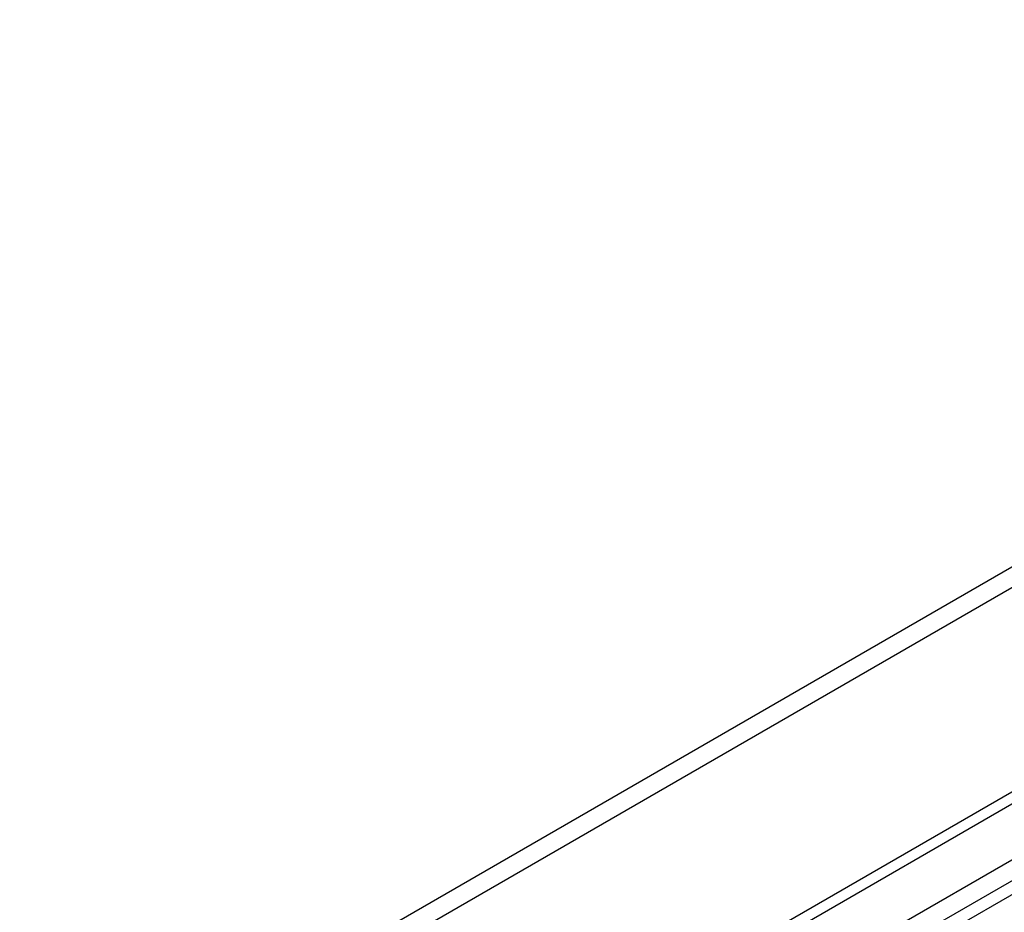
# Model space of a CAD drawing. Header units: millimetres. Extents: x 0 to 423, y 0 to 297.
# Tile 23 of 41: x 334 to 354, y 180 to 198. Entities that reach past the tile are written whole.
import ezdxf

# ---------------------------------------------------------------- set-up
doc = ezdxf.new("R2010")
doc.units = ezdxf.units.MM
doc.layers.add('实线', color=2, linetype='Continuous', lineweight=25)

msp = doc.modelspace()

# ---------------------------------------------------------------- linework, layer by layer
at = {"layer": '实线', "color": 2, "linetype": 'Continuous', "lineweight": 25, "true_color": 0xffff00}
for p, q in [((372.5714, 197.7187), (334.5291, 175.7573)), ((372.925, 197.5146), (334.8826, 175.5532)), ((373.6321, 193.8787), (334.1755, 171.1009)), ((373.7363, 193.6983), (334.2797, 170.9205)), ((370.6622, 190.8193), (339.2667, 172.6951)), ((339.6203, 172.4909), (370.6622, 190.4111)), ((370.6198, 190.1089), (339.8608, 172.3521))]:
    msp.add_line(p, q, dxfattribs=at)

doc.saveas('drawing.dxf')
